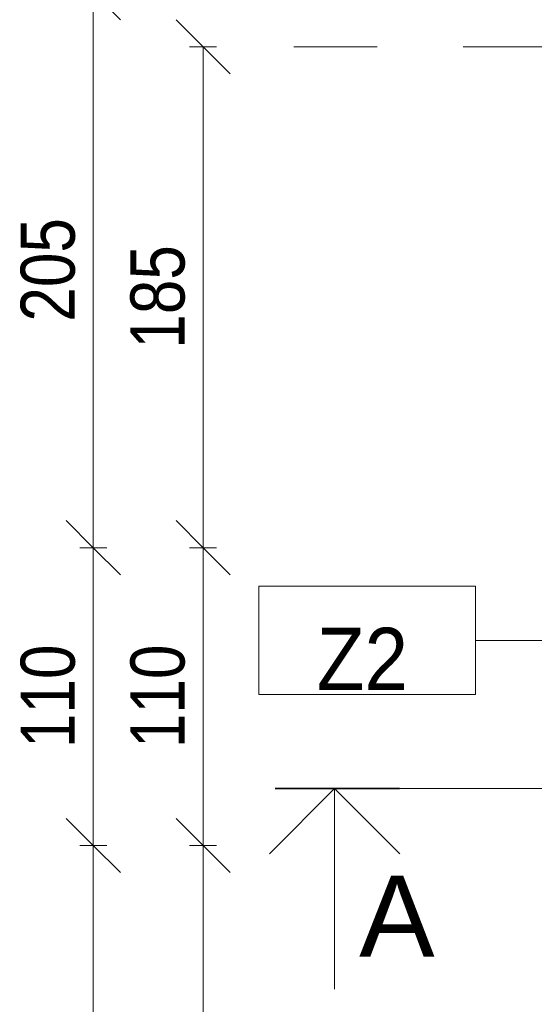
# Model space of a CAD drawing. Header units: centimetres. Extents: x -1434 to 23895, y -8842 to 3590.
# Tile 4 of 75: x -1434 to -1244, y 1495 to 1858. Entities that reach past the tile are written whole.
import ezdxf

# ---------------------------------------------------------------- set-up
doc = ezdxf.new("R2010")
doc.units = ezdxf.units.CM
doc.linetypes.add('Oś', pattern=[222.25, 127, -31.75, 31.75, -31.75])
for name, color, linetype, lineweight in [('A-ANNO-DIMS', 211, 'Continuous', 13), ('A-ANNO-DIMS-100', 211, 'Continuous', 13), ('A-DETL-MEDM', 33, 'Continuous', 13), ('A-DETL-THIN', 151, 'Continuous', 9), ('A-DETL-WIDE', 214, 'Continuous', 35), ('A-WALL-IDEN', 211, 'Continuous', 13), ('G-ANNO-TEXT', 231, 'Continuous', 13), ('S-GRID', 1, 'Continuous', 13)]:
    doc.layers.add(name, color=color, linetype=linetype, lineweight=lineweight)
doc.styles.add('Arial Narrow_3', font='ARIALN.TTF', dxfattribs={"height": 20})
doc.styles.add('Arial_3', font='arial.ttf', dxfattribs={"height": 30})
doc.styles.add('Arial_6', font='arial.ttf', dxfattribs={"width": 0.9, "height": 23})
doc.dimstyles.new('Diagonal_1_100__0__wewnętrzne', dxfattribs={"dimscale": 30.48, "dimtxt": 20.468619, "dimasz": 0.656168, "dimexe": 0.164042, "dimexo": 0.0625, "dimgap": 0.032808, "dimtad": 1, "dimdec": 0, "dimdsep": 46, "dimtxsty": 'Arial Narrow_3', "dimblk1": 'OBLIQUE', "dimblk2": 'OBLIQUE', "dimsah": 1, "dimcen": 0.09, "dimazin": 0, "dimtfac": 1, "dimtdec": 4, "dimtix": 1, "dimtmove": 0, "dimatfit": 3, "dimfxl": 0.164042, "dimfxlon": 1, "dimtvp": 1, "dimtolj": 1, "dimtzin": 0, "dimarcsym": 2})

# ---------------------------------------------------------------- blocks, each defined once
blk = doc.blocks.new('ET sciana_AT7 - 10mm-2270614-parter wysoki __0_00_ - stan projektowany Klatka schodowa')
at = {"layer": 'A-WALL-IDEN'}
for p, q in [((-0.4, 0.196875), (0.4, 0.196875)), ((-0.4, -0.203125), (-0.4, 0.196875)), ((0.4, 0.196875), (0.4, -0.203125)), ((-0.4, -0.203125), (0.4, -0.203125))]:
    blk.add_line(p, q, dxfattribs=at)
blk = doc.blocks.new('DIMBLOCK9-parter wysoki __0_00_ - stan projektowany Klatka schodowa')
at = {"layer": 'A-ANNO-DIMS-100'}
for p, q in [((-1366.25, 1553.33), (-1376.25, 1563.33)), ((-1361.25, 1553.33), (-1371.25, 1553.33)), ((-1366.25, 1368.33), (-1366.25, 1553.33)), ((-1366.25, 1553.33), (-1356.25, 1543.33)), ((-1366.25, 1553.33), (-1361.25, 1553.33)), ((-1366.25, 1368.33), (-1376.25, 1378.33)), ((-1361.25, 1368.33), (-1371.25, 1368.33)), ((-1366.25, 1368.33), (-1356.25, 1358.33)), ((-1366.25, 1368.33), (-1361.25, 1368.33))]:
    blk.add_line(p, q, dxfattribs=at)
at = {"layer": 'A-ANNO-DIMS-100', "color": 0, "insert": (-1393.1, 1441.82), "char_height": 20, "width": 45.6158, "attachment_point": 1, "rotation": 90, "line_spacing_factor": 0.974696, "style": 'Arial Narrow_3'}
blk.add_mtext('185', dxfattribs=at)
blk = doc.blocks.new('_Oblique')
at = {"color": 0, "linetype": 'ByBlock', "lineweight": -2}
blk.add_line((-0.5, -0.5), (0.5, 0.5), dxfattribs=at)
blk = doc.blocks.new('DIMBLOCK10-parter wysoki __0_00_ - stan projektowany Klatka schodowa')
at = {"layer": 'A-ANNO-DIMS-100'}
for p, q in [((-1366.25, 1663.33), (-1376.25, 1673.33)), ((-1361.25, 1663.33), (-1371.25, 1663.33)), ((-1366.25, 1553.33), (-1366.25, 1663.33)), ((-1366.25, 1663.33), (-1356.25, 1653.33)), ((-1366.25, 1663.33), (-1361.25, 1663.33)), ((-1366.25, 1553.33), (-1376.25, 1563.33)), ((-1361.25, 1553.33), (-1371.25, 1553.33)), ((-1366.25, 1553.33), (-1356.25, 1543.33)), ((-1366.25, 1553.33), (-1361.25, 1553.33))]:
    blk.add_line(p, q, dxfattribs=at)
at = {"layer": 'A-ANNO-DIMS-100', "color": 0, "insert": (-1393.1, 1589.32), "char_height": 20, "width": 45.6158, "attachment_point": 1, "rotation": 90, "line_spacing_factor": 0.974696, "style": 'Arial Narrow_3'}
blk.add_mtext('110', dxfattribs=at)
blk = doc.blocks.new('DIMBLOCK11-parter wysoki __0_00_ - stan projektowany Klatka schodowa')
at = {"layer": 'A-ANNO-DIMS-100'}
for p, q in [((-1366.25, 1848.33), (-1376.25, 1858.33)), ((-1361.25, 1848.33), (-1371.25, 1848.33)), ((-1366.25, 1663.33), (-1366.25, 1848.33)), ((-1366.25, 1848.33), (-1356.25, 1838.33)), ((-1366.25, 1848.33), (-1361.25, 1848.33)), ((-1366.25, 1663.33), (-1376.25, 1673.33)), ((-1361.25, 1663.33), (-1371.25, 1663.33)), ((-1366.25, 1663.33), (-1356.25, 1653.33)), ((-1366.25, 1663.33), (-1361.25, 1663.33))]:
    blk.add_line(p, q, dxfattribs=at)
at = {"layer": 'A-ANNO-DIMS-100', "color": 0, "insert": (-1393.1, 1736.82), "char_height": 20, "width": 45.6158, "attachment_point": 1, "rotation": 90, "line_spacing_factor": 0.974696, "style": 'Arial Narrow_3'}
blk.add_mtext('185', dxfattribs=at)
blk = doc.blocks.new('DIMBLOCK12-parter wysoki __0_00_ - stan projektowany Klatka schodowa')
at = {"layer": 'A-ANNO-DIMS-100'}
for p, q in [((-1406.83, 1553.33), (-1416.83, 1563.33)), ((-1401.83, 1553.33), (-1411.83, 1553.33)), ((-1406.83, 1348.33), (-1406.83, 1553.33)), ((-1406.83, 1553.33), (-1396.83, 1543.33)), ((-1406.83, 1553.33), (-1401.83, 1553.33)), ((-1406.83, 1348.33), (-1416.83, 1358.33)), ((-1401.83, 1348.33), (-1411.83, 1348.33)), ((-1406.83, 1348.33), (-1396.83, 1338.33)), ((-1406.83, 1348.33), (-1401.83, 1348.33))]:
    blk.add_line(p, q, dxfattribs=at)
at = {"layer": 'A-ANNO-DIMS-100', "color": 0, "insert": (-1433.68, 1431.82), "char_height": 20, "width": 45.6158, "attachment_point": 1, "rotation": 90, "line_spacing_factor": 0.974696, "style": 'Arial Narrow_3'}
blk.add_mtext('205', dxfattribs=at)
blk = doc.blocks.new('DIMBLOCK13-parter wysoki __0_00_ - stan projektowany Klatka schodowa')
at = {"layer": 'A-ANNO-DIMS-100'}
for p, q in [((-1406.83, 1663.33), (-1416.83, 1673.33)), ((-1401.83, 1663.33), (-1411.83, 1663.33)), ((-1406.83, 1553.33), (-1406.83, 1663.33)), ((-1406.83, 1663.33), (-1396.83, 1653.33)), ((-1406.83, 1663.33), (-1401.83, 1663.33)), ((-1406.83, 1553.33), (-1416.83, 1563.33)), ((-1401.83, 1553.33), (-1411.83, 1553.33)), ((-1406.83, 1553.33), (-1396.83, 1543.33)), ((-1406.83, 1553.33), (-1401.83, 1553.33))]:
    blk.add_line(p, q, dxfattribs=at)
at = {"layer": 'A-ANNO-DIMS-100', "color": 0, "insert": (-1433.68, 1589.32), "char_height": 20, "width": 45.6158, "attachment_point": 1, "rotation": 90, "line_spacing_factor": 0.974696, "style": 'Arial Narrow_3'}
blk.add_mtext('110', dxfattribs=at)
blk = doc.blocks.new('DIMBLOCK14-parter wysoki __0_00_ - stan projektowany Klatka schodowa')
at = {"layer": 'A-ANNO-DIMS-100'}
for p, q in [((-1406.83, 1868.33), (-1416.83, 1878.33)), ((-1401.83, 1868.33), (-1411.83, 1868.33)), ((-1406.83, 1663.33), (-1406.83, 1868.33)), ((-1406.83, 1868.33), (-1396.83, 1858.33)), ((-1406.83, 1868.33), (-1401.83, 1868.33)), ((-1406.83, 1663.33), (-1416.83, 1673.33)), ((-1401.83, 1663.33), (-1411.83, 1663.33)), ((-1406.83, 1663.33), (-1396.83, 1653.33)), ((-1406.83, 1663.33), (-1401.83, 1663.33))]:
    blk.add_line(p, q, dxfattribs=at)
at = {"layer": 'A-ANNO-DIMS-100', "color": 0, "insert": (-1433.68, 1746.82), "char_height": 20, "width": 45.6158, "attachment_point": 1, "rotation": 90, "line_spacing_factor": 0.974696, "style": 'Arial Narrow_3'}
blk.add_mtext('205', dxfattribs=at)

msp = doc.modelspace()

# ---------------------------------------------------------------- linework, layer by layer
at = {"layer": 'A-DETL-MEDM'}
for q in [(-1341.66, 1550.28), (-1317.62, 1500.33), (-1293.58, 1550.28)]:
    msp.add_line((-1317.62, 1574.33), q, dxfattribs=at)
at = {"layer": 'A-DETL-THIN'}
msp.add_line((-1293.62, 1574.33), (-1199.35, 1574.33), dxfattribs=at)
at = {"layer": 'A-DETL-WIDE'}
msp.add_line((-1293.62, 1574.33), (-1339.62, 1574.33), dxfattribs=at)
at = {"layer": 'A-WALL-IDEN'}
msp.add_line((-1226.37, 1629.08), (-1265.61, 1629.08), dxfattribs=at)
at = {"layer": 'S-GRID', "linetype": 'Oś'}
msp.add_line((-254.1, 1848.33), (-1332.74, 1848.33), dxfattribs=at)

# ---------------------------------------------------------------- block references
at = {"layer": 'A-WALL-IDEN', "xscale": 99.99999999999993, "yscale": 99.99999999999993, "zscale": 99.99999999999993}
msp.add_blockref('ET sciana_AT7 - 10mm-2270614-parter wysoki __0_00_ - stan projektowany Klatka schodowa', (-1305.61, 1629.39), dxfattribs=at)

# ---------------------------------------------------------------- texts
at = {"layer": 'A-WALL-IDEN', "insert": (-1307.37, 1622.23), "char_height": 23, "width": 33.93, "attachment_point": 5, "line_spacing_factor": 0.936439, "style": 'Arial_6'}
msp.add_mtext('\\pxqc,t4.96957,9.93913,14.9087,19.87826,24.84783,29.81739,34.78696,39.75652,44.72609,49.69565,54.66522,59.63478,64.60435,69.57391,74.54348,79.51304,84.48261,89.45217,94.42174,99.3913,104.36087,109.33043,114.3,119.26957,124.23913,129.2087,134.17826,139.14783,144.11739,149.08696,154.05652,159.02609;{Z2}', dxfattribs=at)

# ---------------------------------------------------------------- dimensions: what is measured, and where the dimension line sits
at = {"layer": 'A-ANNO-DIMS'}
for base, p1, p2, override, picture, middle in [((-1406.83, 1868.33), (-1401.83, 1663.33), (-1401.83, 1868.33), {"dimpost": '<>', "dimfxl": 205}, 'DIMBLOCK14-parter wysoki __0_00_ - stan projektowany Klatka schodowa', (-1418.04, 1765.83)), ((-1366.25, 1848.33), (-1361.25, 1663.33), (-1361.25, 1848.33), {"dimpost": '<>', "dimfxl": 185}, 'DIMBLOCK11-parter wysoki __0_00_ - stan projektowany Klatka schodowa', (-1377.46, 1755.83)), ((-1406.83, 1663.33), (-1401.83, 1553.33), (-1401.83, 1663.33), {"dimpost": '<>', "dimfxl": 110}, 'DIMBLOCK13-parter wysoki __0_00_ - stan projektowany Klatka schodowa', (-1418.04, 1608.33)), ((-1366.25, 1663.33), (-1361.25, 1553.33), (-1361.25, 1663.33), {"dimpost": '<>', "dimfxl": 110}, 'DIMBLOCK10-parter wysoki __0_00_ - stan projektowany Klatka schodowa', (-1377.46, 1608.33)), ((-1406.83, 1553.33), (-1401.83, 1348.33), (-1401.83, 1553.33), {"dimpost": '<>', "dimfxl": 205}, 'DIMBLOCK12-parter wysoki __0_00_ - stan projektowany Klatka schodowa', (-1418.04, 1450.83)), ((-1366.25, 1553.33), (-1361.25, 1368.33), (-1361.25, 1553.33), {"dimpost": '<>', "dimfxl": 185}, 'DIMBLOCK9-parter wysoki __0_00_ - stan projektowany Klatka schodowa', (-1377.46, 1460.83))]:
    dim = msp.add_linear_dim(base=base, p1=p1, p2=p2, angle=90, dimstyle='Diagonal_1_100__0__wewnętrzne', override=override, dxfattribs=at)
    dim.commit()
    dim.dimension.update_dxf_attribs({"geometry": picture, "text_midpoint": middle})

# ---------------------------------------------------------------- next in the draw order: texts
at = {"layer": 'G-ANNO-TEXT', "color": 7, "insert": (-1308.59, 1542.23), "char_height": 30, "width": 29.391, "attachment_point": 1, "line_spacing_factor": 0.936439, "style": 'Arial_3', "bg_fill": 3, "box_fill_scale": 1.25, "bg_fill_color": 256, "bg_fill_true_color": 13158600, "bg_fill_transparency": 0}
msp.add_mtext('\\pxt4.23333,8.46667,12.7,16.93333,21.16667,25.4,29.63333,33.86667,38.1,42.33333,46.56667,50.8,55.03333,59.26667,63.5,67.73333,71.96667,76.2,80.43333,84.66667,88.9,93.13333,97.36667,101.6,105.83333,110.06667,114.3,118.53333,122.76667,127,131.23333,135.46667;{A}', dxfattribs=at)

doc.saveas('drawing.dxf')
